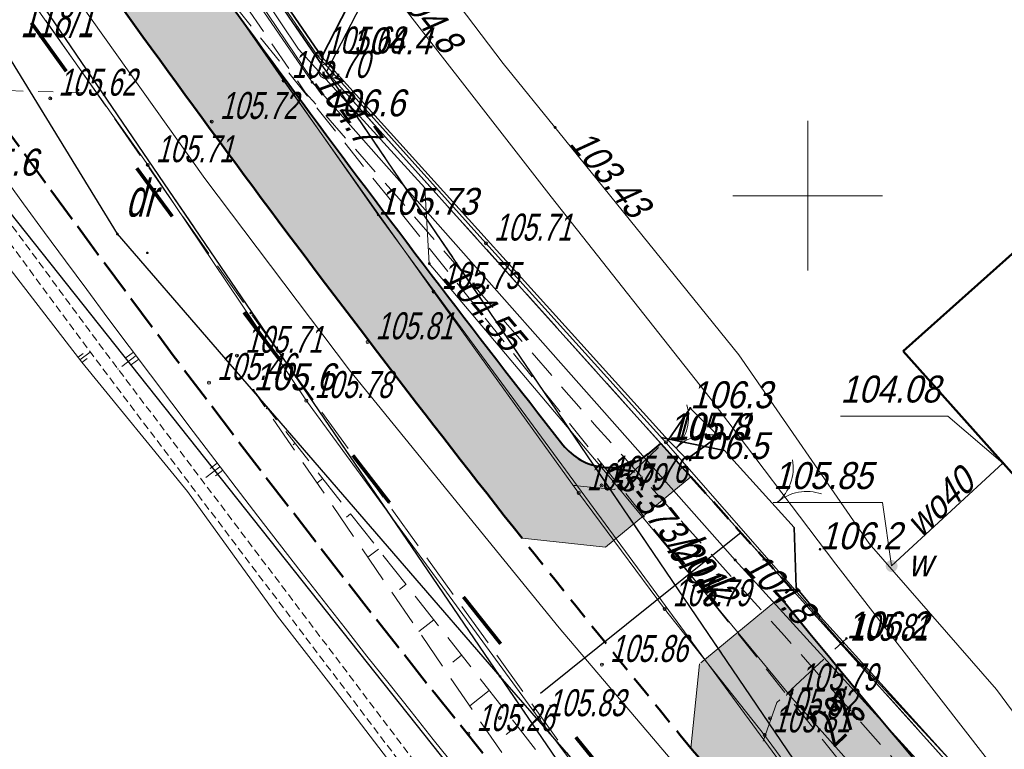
# Model space of a CAD drawing. Extents: x 6530721 to 6531385, y 5978377 to 5979143.
# Tile 39 of 146: x 6531024 to 6531057, y 5978682 to 5978706. Entities that reach past the tile are written whole.
import ezdxf

# ---------------------------------------------------------------- set-up
doc = ezdxf.new("R2010")
doc.units = 0
doc.set_wipeout_variables(frame=1)
for name, pattern in [('AB_rokocin 2014-08-13 AC2004$0$0.5_0.5', [1, 0.5, -0.5]), ('AB_rokocin 2014-08-13 AC2004$0$1.0_0.5', [1.5, 1, -0.5]), ('AB_rokocin 2014-08-13 AC2004$0$1.5_0.5', [2, 1.5, -0.5]), ('AB_rokocin 2014-08-13 AC2004$0$823-500', [1.75, 1.25, -0.5]), ('AB_rokocin 2014-08-13 AC2004$0$l217_500', [2, 1.5, -0.5]), ('AB_rokocin 2014-08-13 AC2004$0$l219_500', [0]), ('ACAD_ISO02W100', [15, 12, -3]), ('DASHED2', [0.375, 0.25, -0.125]), ('HIDDEN', [0.375, 0.25, -0.125])]:
    doc.linetypes.add(name, pattern=pattern)
for name, color, linetype, lineweight in [('A-T-OŚ-LBAT-FILL', 7, 'Continuous', 15), ('A-T-OŚ-LR1-CUT', 7, 'Continuous', 15), ('AB-chodnik obrzeża', 30, 'Continuous', 40), ('AB-krawędzie', 7, 'ACAD_ISO02W100', 50), ('AB-krawężnik', 7, 'Continuous', 50), ('AB-krawężnik obniżony', 34, 'DASHED2', 50), ('AB-pobocze', 191, 'Continuous', 20), ('AB-wymiarowa', 7, 'Continuous', 30), ('AB-wyp.ścieżka', 31, 'Continuous', 15), ('AB-zjazd krawędzie', 130, 'Continuous', 18), ('AB_rokocin 2014-08-13 AC2004$0$!arkusz4', 7, 'Continuous', 18), ('AB_rokocin 2014-08-13 AC2004$0$202-Punkt graniczny stabilizowany trwale', 7, 'Continuous', 18), ('AB_rokocin 2014-08-13 AC2004$0$203-Punkt załamania granicy działki nie stabilizowany', 7, 'Continuous', 18), ('AB_rokocin 2014-08-13 AC2004$0$209-Opis konturu klasyfikacyjnego', 7, 'Continuous', 18), ('AB_rokocin 2014-08-13 AC2004$0$211-Nr działki', 7, 'Continuous', 18), ('AB_rokocin 2014-08-13 AC2004$0$217-Granica konturu klasyfikcyjnego', 7, 'Continuous', 18), ('AB_rokocin 2014-08-13 AC2004$0$218-Granica użytku', 7, 'Continuous', 18), ('AB_rokocin 2014-08-13 AC2004$0$219-Linia granicy', 7, 'Continuous', 18), ('AB_rokocin 2014-08-13 AC2004$0$312-Budynek', 7, 'Continuous', 18), ('AB_rokocin 2014-08-13 AC2004$0$432-Jezdnia', 7, 'Continuous', 18), ('AB_rokocin 2014-08-13 AC2004$0$621-Punkt rzędnej przewodu-SWPOD', 7, 'Continuous', 18), ('AB_rokocin 2014-08-13 AC2004$0$621-Punkt rzędnej przewodu-SWPOD-Atr2', 7, 'Continuous', 18), ('AB_rokocin 2014-08-13 AC2004$0$623-Punkt rzędnej przewodu-SGPOD', 7, 'Continuous', 18), ('AB_rokocin 2014-08-13 AC2004$0$623-Punkt rzędnej przewodu-SGPOD-Atr2', 7, 'Continuous', 18), ('AB_rokocin 2014-08-13 AC2004$0$625-Punkt rzędnej przewodu-SEPOD', 7, 'Continuous', 18), ('AB_rokocin 2014-08-13 AC2004$0$625-Punkt rzędnej przewodu-SEPOD-Atr2', 7, 'Continuous', 18), ('AB_rokocin 2014-08-13 AC2004$0$626-Punkt rzędnej przewodu-STPOD-Atr2', 7, 'Continuous', 18), ('AB_rokocin 2014-08-13 AC2004$0$820-Skarpa nieumocniona', 7, 'Continuous', 18), ('AB_rokocin 2014-08-13 AC2004$0$823-Szczyt skarpy nieumocninej', 7, 'Continuous', 18), ('AB_rokocin 2014-08-13 AC2004$0$824-Podnóże skarpy nieumocninej', 7, 'Continuous', 18), ('AB_rokocin 2014-08-13 AC2004$0$903-Żywopłot', 7, 'Continuous', 18), ('AB_rokocin 2014-08-13 AC2004$0$905-Brama w ogrodzeniu', 7, 'Continuous', 18), ('AB_rokocin 2014-08-13 AC2004$0$jezdnia (powierzchnia)', 7, 'Continuous', 18), ('AB_rokocin 2014-08-13 AC2004$0$krawężnik (linia)', 7, 'Continuous', 18), ('AB_rokocin 2014-08-13 AC2004$0$kółeczka', 1, 'Continuous', 18), ('AB_rokocin 2014-08-13 AC2004$0$ogrodzenie trwałe (linia)', 7, 'Continuous', 18), ('AB_rokocin 2014-08-13 AC2004$0$przewód elektroenergetyczny (linia)-SEPOD', 7, 'Continuous', 18), ('AB_rokocin 2014-08-13 AC2004$0$przewód elektroenergetyczny - projektowany (linia)-SE', 7, 'Continuous', 18), ('AB_rokocin 2014-08-13 AC2004$0$przewód gazowy (linia)-SG', 7, 'Continuous', 18), ('AB_rokocin 2014-08-13 AC2004$0$przewód kanalizacyjny - projektowany (linia)-SK', 7, 'Continuous', 18), ('AB_rokocin 2014-08-13 AC2004$0$przewód kanalizacyjny - projektowany (linia)-SK-Atr1', 7, 'Continuous', 18), ('AB_rokocin 2014-08-13 AC2004$0$przewód telekomunikacyjny (linia)-STPOD', 7, 'Continuous', 18), ('AB_rokocin 2014-08-13 AC2004$0$przewód wodociągowy (linia)-SW', 7, 'Continuous', 18), ('AB_rokocin 2014-08-13 AC2004$0$przewód wodociągowy (linia)-SW-Atr1', 7, 'Continuous', 18), ('AB_rokocin 2014-08-13 AC2004$0$punkt wysokościowy naturalny', 7, 'Continuous', 18), ('AB_rokocin 2014-08-13 AC2004$0$punkt wysokościowy naturalny-Atr2', 7, 'Continuous', 18), ('AB_rokocin 2014-08-13 AC2004$0$punkt wysokościowy sztuczny', 7, 'Continuous', 18), ('AB_rokocin 2014-08-13 AC2004$0$punkt wysokościowy sztuczny-Atr2', 7, 'Continuous', 18), ('AB_rokocin 2014-08-13 AC2004$0$Wstawianie ramki sekcyjnej z opisem', 7, 'Continuous', 18), ('AB_rokocin 2014-08-13 AC2004$0$wysokosci_asfalt', 7, 'Continuous', 18), ('AB_rokocin 2014-08-13 AC2004$0$zasuwa (punkt)-SW', 7, 'Continuous', 18), ('AB_rokocin 2014-08-13 AC2004$0$zasuwa (punkt)-SW-Atr17', 7, 'Continuous', 18), ('AB_rokocin 2014-08-13 AC2004$0$zasuwa (punkt)-SW-Atr2', 7, 'Continuous', 18), ('ARDPLAN-2D-LBAT', 7, 'Continuous', 18), ('ARDPLAN-2D-LR1', 7, 'HIDDEN', 18), ('ARDPLAN-2D-LR2', 7, 'HIDDEN', 18), ('asf', 7, 'Continuous', 18), ('płot', 1, 'Continuous', 18)]:
    doc.layers.add(name, color=color, linetype=linetype, lineweight=lineweight)
doc.layers.add('gaOzPoziome', color=7, linetype='Continuous')
doc.styles.add('2.5mm', font='simplex.shx', dxfattribs={"width": 0.7, "height": 1.25})
doc.styles.add('AB_rokocin 2014-08-13 AC2004$0$Standard', font='txt')
doc.linetypes.add('AB_rokocin 2014-08-13 AC2004$0$902-500', pattern='A,3.75,0,[1,ksztalty.shx,S=0.5,R=0,X=0,Y=0],3.75', length=7.5)
doc.linetypes.add('AB_rokocin 2014-08-13 AC2004$0$903-500', pattern='A,0,-0.001,0,[6,ksztalty.shx,S=0.667,R=0,X=0,Y=0],-3', length=3.001)

# ---------------------------------------------------------------- blocks, each defined once
blk = doc.blocks.new('Slope Pattern - Lines - Short')
for p, q in [((0, 25), (50, 25)), ((0, 0), (100, 0)), ((0, -25), (50, -25))]:
    blk.add_line(p, q)
blk.add_point((125, 0))
blk = doc.blocks.new('Slope Pattern - Lines')
for p, q in [((0, 25), (50, 25)), ((0, 0), (100, 0)), ((0, -25), (50, -25))]:
    blk.add_line(p, q)
blk = doc.blocks.new('gaHSPos')
at = {"color": 0, "linetype": 'Continuous', "lineweight": 0}
blk.add_point((0, 0), dxfattribs=at)
blk = doc.blocks.new('AB_rokocin 2014-08-13 AC2004$0$WSP')
at = {"layer": 'AB_rokocin 2014-08-13 AC2004$0$kółeczka', "color": 0, "linetype": 'Continuous'}
blk.add_circle((0, 0), 0.1, dxfattribs=at)
blk = doc.blocks.new('AB_rokocin 2014-08-13 AC2004$0$PW01')
at = {"linetype": 'Continuous', "lineweight": 13}
h = blk.add_hatch(color=0, dxfattribs=at)
edge = h.paths.add_edge_path()
edge.add_arc((0, 0), 0.045, 0, 360)
blk = doc.blocks.new('AB_rokocin 2014-08-13 AC2004$0$PW02')
at = {"linetype": 'Continuous', "lineweight": 13}
h = blk.add_hatch(color=0, dxfattribs=at)
edge = h.paths.add_edge_path()
edge.add_arc((0, 0), 0.045, 0, 360)
blk = doc.blocks.new('AB_rokocin 2014-08-13 AC2004$0$621')
at = {"linetype": 'Continuous', "lineweight": 0}
h = blk.add_hatch(color=0, dxfattribs=at)
edge = h.paths.add_edge_path()
edge.add_arc((0, 0), 0.05, 0, 360)
blk = doc.blocks.new('AB_rokocin 2014-08-13 AC2004$0$905')
at = {"color": 0, "linetype": 'Continuous', "lineweight": 0}
for centre, start, end in [((-1.5, 0), 0, 60), ((1.5, 0), 120, 180)]:
    blk.add_arc(centre, 1.5, start, end, dxfattribs=at)
blk = doc.blocks.new('AB_rokocin 2014-08-13 AC2004$0$US25')
at = {"linetype": 'Continuous', "lineweight": 0}
h = blk.add_hatch(color=0, dxfattribs=at)
edge = h.paths.add_edge_path()
edge.add_arc((0, 0), 0.2, 0, 360)
blk = doc.blocks.new('AB_rokocin 2014-08-13 AC2004$0$203')
at = {"linetype": 'Continuous', "lineweight": 0}
h = blk.add_hatch(color=0, dxfattribs=at)
edge = h.paths.add_edge_path()
edge.add_arc((0, 0), 0.045, 0, 360)
blk = doc.blocks.new('AB_rokocin 2014-08-13 AC2004$0$202')
at = {"color": 0, "linetype": 'Continuous', "lineweight": 0}
blk.add_circle((0, 0), 0.25, dxfattribs=at)
blk = doc.blocks.new('AB_rokocin 2014-08-13 AC2004')
at = {"layer": 'AB_rokocin 2014-08-13 AC2004$0$217-Granica konturu klasyfikcyjnego', "color": 3, "linetype": 'AB_rokocin 2014-08-13 AC2004$0$l217_500', "lineweight": 18, "flags": 128}
for points in [[(6531002.79, 5978738.21), (6531039.73, 5978683.94)], [(6531002.79, 5978738.21), (6531039.73, 5978683.94)], [(6531002.79, 5978738.21), (6531026.96, 5978698.72)], [(6531002.79, 5978738.21), (6531026.96, 5978698.72)], [(6531014.8, 5978732.03), (6531033.94, 5978704.15)], [(6531014.8, 5978732.03), (6531033.94, 5978704.15)], [(6531033.94, 5978704.15), (6531039.8, 5978715.49)], [(6531033.94, 5978704.15), (6531039.8, 5978715.49)], [(6531033.94, 5978704.15), (6531075.42, 5978643.01)], [(6531033.94, 5978704.15), (6531075.42, 5978643.01)], [(6531033.94, 5978704.15), (6531071.93, 5978661.84)], [(6531033.94, 5978704.15), (6531071.93, 5978661.84)], [(6531026.96, 5978698.72), (6531039.73, 5978683.94)], [(6531026.96, 5978698.72), (6531039.73, 5978683.94)], [(6531039.73, 5978683.94), (6531075.42, 5978643.01)], [(6531039.73, 5978683.94), (6531075.42, 5978643.01)], [(6531039.73, 5978683.94), (6531064.84, 5978647.14)], [(6531039.73, 5978683.94), (6531064.84, 5978647.14)]]:
    blk.add_lwpolyline(points, dxfattribs=at)
at = {"layer": 'AB_rokocin 2014-08-13 AC2004$0$218-Granica użytku', "color": 7, "linetype": 'AB_rokocin 2014-08-13 AC2004$0$0.5_0.5', "lineweight": 18, "flags": 128}
blk.add_lwpolyline([(6531010.32, 5978703.86), (6531026.27, 5978703.43)], dxfattribs=at)
at = {"layer": 'AB_rokocin 2014-08-13 AC2004$0$219-Linia granicy', "color": 92, "linetype": 'AB_rokocin 2014-08-13 AC2004$0$l219_500', "lineweight": 30, "flags": 128}
for points in [[(6531039.73, 5978683.94), (6531002.79, 5978738.21)], [(6531039.73, 5978683.94), (6531002.79, 5978738.21)], [(6531026.96, 5978698.72), (6531002.79, 5978738.21)], [(6531026.96, 5978698.72), (6531002.79, 5978738.21)], [(6531033.94, 5978704.15), (6531014.8, 5978732.03)], [(6531033.94, 5978704.15), (6531014.8, 5978732.03)], [(6531064.84, 5978647.14), (6531003.58, 5978724.41)], [(6531039.8, 5978715.49), (6531033.94, 5978704.15)], [(6531039.8, 5978715.49), (6531033.94, 5978704.15)], [(6531075.42, 5978643.01), (6531033.94, 5978704.15)], [(6531075.42, 5978643.01), (6531033.94, 5978704.15)], [(6531071.93, 5978661.84), (6531033.94, 5978704.15)], [(6531071.93, 5978661.84), (6531033.94, 5978704.15)], [(6531039.73, 5978683.94), (6531026.96, 5978698.72)], [(6531039.73, 5978683.94), (6531026.96, 5978698.72)], [(6531075.42, 5978643.01), (6531039.73, 5978683.94)], [(6531075.42, 5978643.01), (6531039.73, 5978683.94)], [(6531064.84, 5978647.14), (6531039.73, 5978683.94)], [(6531064.84, 5978647.14), (6531039.73, 5978683.94)]]:
    blk.add_lwpolyline(points, dxfattribs=at)
at = {"layer": 'AB_rokocin 2014-08-13 AC2004$0$312-Budynek', "color": 250, "linetype": 'Continuous', "lineweight": 50, "flags": 128}
for points in [[(6531053.18, 5978694.81), (6531059.41, 5978700.37)], [(6531057.18, 5978690.33), (6531053.18, 5978694.81)]]:
    blk.add_lwpolyline(points, dxfattribs=at)
at = {"layer": 'AB_rokocin 2014-08-13 AC2004$0$621-Punkt rzędnej przewodu-SWPOD-Atr2', "color": 5, "linetype": 'ByBlock', "flags": 128}
blk.add_lwpolyline([(6531056.51, 5978691.07), (6531054.68, 5978692.64), (6531051.093, 5978692.64)], dxfattribs=at)
at = {"layer": 'AB_rokocin 2014-08-13 AC2004$0$820-Skarpa nieumocniona', "color": 252, "linetype": 'Continuous', "lineweight": 18}
for p, q in [((6531031.96, 5978692.91), (6531031.92, 5978692.88)), ((6531032.89, 5978691.73), (6531032.83, 5978691.68)), ((6531033.82, 5978690.55), (6531033.62, 5978690.4)), ((6531034.74, 5978689.37), (6531034.61, 5978689.26)), ((6531035.67, 5978688.19), (6531035.32, 5978687.92)), ((6531036.59, 5978687.01), (6531036.38, 5978686.84)), ((6531037.52, 5978685.83), (6531037.02, 5978685.44)), ((6531038.45, 5978684.65), (6531038.16, 5978684.42)), ((6531039.37, 5978683.47), (6531038.72, 5978682.96)), ((6531040.3, 5978682.29), (6531039.93, 5978682))]:
    blk.add_line(p, q, dxfattribs=at)
at = {"layer": 'AB_rokocin 2014-08-13 AC2004$0$823-Szczyt skarpy nieumocninej', "color": 252, "linetype": 'AB_rokocin 2014-08-13 AC2004$0$823-500', "lineweight": 18, "flags": 128}
blk.add_lwpolyline([(6531031.5, 5978693.5), (6531044.35, 5978677.13), (6531057.38, 5978660.67), (6531066.14, 5978650.93), (6531066.58, 5978650.37)], dxfattribs=at)
at = {"layer": 'AB_rokocin 2014-08-13 AC2004$0$824-Podnóże skarpy nieumocninej', "color": 252, "linetype": 'AB_rokocin 2014-08-13 AC2004$0$823-500', "lineweight": 18, "flags": 128}
blk.add_lwpolyline([(6531066.56, 5978649.2), (6531065.26, 5978649.96), (6531056.46, 5978659.86), (6531043.36, 5978676.18), (6531031.5, 5978693.5)], dxfattribs=at)
at = {"layer": 'AB_rokocin 2014-08-13 AC2004$0$903-Żywopłot', "color": 7, "linetype": 'AB_rokocin 2014-08-13 AC2004$0$903-500', "lineweight": 18, "flags": 128}
blk.add_lwpolyline([(6531033.42, 5978703.94), (6531018.51, 5978726.02)], dxfattribs=at)
at = {"layer": 'AB_rokocin 2014-08-13 AC2004$0$jezdnia (powierzchnia)', "color": 252, "linetype": 'AB_rokocin 2014-08-13 AC2004$0$1.5_0.5', "lineweight": 18, "flags": 128}
for points in [[(6531042.27, 5978690.33), (6531042.18, 5978690.32), (6531043.56, 5978690.19), (6531045.3, 5978691.86)], [(6531048.51, 5978681.78), (6531048.97, 5978683.07), (6531051.29, 5978685.21)]]:
    blk.add_lwpolyline(points, dxfattribs=at)
at = {"layer": 'AB_rokocin 2014-08-13 AC2004$0$krawężnik (linia)', "color": 252, "linetype": 'Continuous', "lineweight": 18, "flags": 128}
blk.add_lwpolyline([(6531068.72, 5978657.15), (6531062.15, 5978664.55), (6531049.49, 5978680.52), (6531035.66, 5978699.36), (6531024.09, 5978715.9), (6531011.56, 5978734.19), (6530996.95, 5978755.35), (6530989.3, 5978766.44), (6530983.73, 5978774.55), (6530972.45, 5978791.39), (6530968.42, 5978797.31), (6530960.29, 5978809.3)], dxfattribs=at)
at = {"layer": 'AB_rokocin 2014-08-13 AC2004$0$krawężnik (linia)', "color": 252, "linetype": 'AB_rokocin 2014-08-13 AC2004$0$1.5_0.5', "lineweight": 18, "flags": 128}
blk.add_lwpolyline([(6531298.927, 5978448.648), (6531287.37, 5978458.4), (6531270.37, 5978472.52), (6531253.02, 5978487.1), (6531235.13, 5978502.07), (6531218, 5978516.55), (6531200.82, 5978530.83), (6531185.47, 5978543.6), (6531169.49, 5978556.94), (6531153.58, 5978570.32), (6531137.12, 5978583.98), (6531120.57, 5978598.02), (6531104.7, 5978612.02), (6531087.1, 5978628.88), (6531072.14, 5978644.66), (6531057.88, 5978660.99), (6531044.81, 5978677.43), (6531031.41, 5978696.08), (6531019.33, 5978713.34), (6531007.09, 5978730.85), (6530994.02, 5978749.9), (6530984.23, 5978764.08), (6530979.36, 5978771.32), (6530967.75, 5978788.45), (6530955.81, 5978806), (6530943.89, 5978823.43), (6530932.03, 5978840.69), (6530923.54, 5978853.19), (6530919.06, 5978859.93)], dxfattribs=at)
at = {"layer": 'AB_rokocin 2014-08-13 AC2004$0$kółeczka', "color": 7, "linetype": 'ByBlock'}
for p in [(6531033.647, 5978704.66, 105.677), (6531033.647, 5978704.66, 105.677), (6531033.647, 5978704.66, 105.677), (6531032.504, 5978703.845, 105.697), (6531032.504, 5978703.845, 105.697), (6531032.504, 5978703.845, 105.697), (6531024.72, 5978703.249, 105.62), (6531024.72, 5978703.249, 105.62), (6531024.72, 5978703.249, 105.62), (6531030.111, 5978702.474, 105.724), (6531030.111, 5978702.474, 105.724), (6531030.111, 5978702.474, 105.724), (6531027.974, 5978701.029, 105.705), (6531027.974, 5978701.029, 105.705), (6531027.974, 5978701.029, 105.705), (6531039.258, 5978698.41, 105.71), (6531039.258, 5978698.41, 105.71), (6531039.258, 5978698.41, 105.71), (6531037.51, 5978696.797, 105.749), (6531037.51, 5978696.797, 105.749), (6531037.51, 5978696.797, 105.749), (6531035.308, 5978695.114, 105.812), (6531035.308, 5978695.114, 105.812), (6531035.308, 5978695.114, 105.812), (6531030.95, 5978694.661, 105.709), (6531030.95, 5978694.661, 105.709), (6531030.95, 5978694.661, 105.709), (6531030.017, 5978693.753, 105.459), (6531030.017, 5978693.753, 105.459), (6531030.017, 5978693.753, 105.459), (6531033.268, 5978693.152, 105.782), (6531033.268, 5978693.152, 105.782), (6531033.268, 5978693.152, 105.782), (6531045.264, 5978691.76, 105.712), (6531045.264, 5978691.76, 105.712), (6531045.264, 5978691.76, 105.712), (6531043.122, 5978690.32, 105.764), (6531043.122, 5978690.32, 105.764), (6531043.122, 5978690.32, 105.764), (6531042.353, 5978690.072, 105.794), (6531042.353, 5978690.072, 105.794), (6531042.353, 5978690.072, 105.794), (6531045.221, 5978686.198, 105.791), (6531045.221, 5978686.198, 105.791), (6531045.221, 5978686.198, 105.791), (6531051.142, 5978685.041, 105.814), (6531051.142, 5978685.041, 105.814), (6531051.142, 5978685.041, 105.814), (6531043.129, 5978684.336, 105.86), (6531043.129, 5978684.336, 105.86), (6531043.129, 5978684.336, 105.86), (6531049.454, 5978683.386, 105.793), (6531049.454, 5978683.386, 105.793), (6531049.454, 5978683.386, 105.793), (6531039.725, 5978682.555, 105.709), (6531039.725, 5978682.555, 105.709), (6531039.725, 5978682.555, 105.709), (6531041.036, 5978682.523, 105.826), (6531041.036, 5978682.523, 105.826), (6531041.036, 5978682.523, 105.826), (6531048.744, 5978682.544, 105.818), (6531048.744, 5978682.544, 105.818), (6531048.744, 5978682.544, 105.818), (6531038.678, 5978682.028, 105.263), (6531038.678, 5978682.028, 105.263), (6531038.678, 5978682.028, 105.263), (6531048.56, 5978681.982, 105.813), (6531048.56, 5978681.982, 105.813), (6531048.56, 5978681.982, 105.813)]:
    blk.add_point(p, dxfattribs=at)
at = {"layer": 'AB_rokocin 2014-08-13 AC2004$0$kółeczka', "color": 1, "linetype": 'ByBlock'}
for p in [(6531033.647, 5978704.66, 105.677), (6531032.504, 5978703.845, 105.697), (6531024.72, 5978703.249, 105.62), (6531030.111, 5978702.474, 105.724), (6531027.974, 5978701.029, 105.705), (6531039.258, 5978698.41, 105.71), (6531037.51, 5978696.797, 105.749), (6531035.308, 5978695.114, 105.812), (6531030.95, 5978694.661, 105.709), (6531030.017, 5978693.753, 105.459), (6531033.268, 5978693.152, 105.782), (6531045.264, 5978691.76, 105.712), (6531043.122, 5978690.32, 105.764), (6531042.353, 5978690.072, 105.794), (6531045.221, 5978686.198, 105.791), (6531051.142, 5978685.041, 105.814), (6531043.129, 5978684.336, 105.86), (6531049.454, 5978683.386, 105.793), (6531039.725, 5978682.555, 105.709), (6531041.036, 5978682.523, 105.826), (6531048.744, 5978682.544, 105.818), (6531038.678, 5978682.028, 105.263), (6531048.56, 5978681.982, 105.813)]:
    blk.add_point(p, dxfattribs=at)
at = {"layer": 'AB_rokocin 2014-08-13 AC2004$0$ogrodzenie trwałe (linia)', "color": 252, "linetype": 'AB_rokocin 2014-08-13 AC2004$0$902-500', "lineweight": 35, "flags": 128}
for points in [[(6531040.81, 5978802.39), (6531039, 5978800.16), (6531036.52, 5978797.32), (6531032.64, 5978793), (6531031.99, 5978792.22), (6531028.23, 5978787.99), (6531023.91, 5978782.34), (6531022.84, 5978781.16), (6531019.25, 5978776.56), (6531018.45, 5978775.2), (6531015.04, 5978770.97), (6531046.86, 5978730.59), (6531039.44, 5978715.67), (6531033.78, 5978704.64), (6531018.6, 5978726.77), (6531018.12, 5978727.63), (6531015.98, 5978730.61), (6531012.74, 5978734.92), (6531010.83, 5978737.95), (6531010.09, 5978738.95), (6531000.92, 5978751.92), (6531009.07, 5978762.86), (6531009.68, 5978763.74), (6531015.04, 5978770.97)], [(6531045.101, 5978691.925), (6531047.221, 5978691.485), (6531049.551, 5978688.915), (6531049.611, 5978686.915), (6531050.431, 5978685.935), (6531071.021, 5978663.165), (6531076.281, 5978663.625), (6531090.021, 5978689.945), (6531038.601, 5978716.395)], [(6531033.78, 5978704.64), (6531045.34, 5978691.83), (6531045.96, 5978691.2), (6531047.02, 5978691.97), (6531046.08, 5978692.9), (6531045.34, 5978691.83)]]:
    blk.add_lwpolyline(points, dxfattribs=at)
at = {"layer": 'AB_rokocin 2014-08-13 AC2004$0$przewód elektroenergetyczny (linia)-SEPOD', "color": 1, "linetype": 'Continuous', "lineweight": 18, "flags": 128}
blk.add_lwpolyline([(6531016.57, 5978774.92), (6530999.78, 5978752.35), (6531009.61, 5978738.01), (6531012.53, 5978734.1), (6531018.44, 5978725.66), (6531033.46, 5978703.79), (6531047.58, 5978687.83), (6531071.83, 5978661.18), (6531077.69, 5978661.73), (6531081.66, 5978668.68), (6531091.97, 5978688.52), (6531101.98, 5978708.16), (6531112.22, 5978727.55), (6531122.08, 5978747.33), (6531132, 5978765.74), (6531132.11, 5978766.31), (6531132.42, 5978767.25), (6531132.14, 5978777.68), (6531136.89, 5978786.86), (6531137.71, 5978789.05)], dxfattribs=at)
at = {"layer": 'AB_rokocin 2014-08-13 AC2004$0$przewód elektroenergetyczny - projektowany (linia)-SE', "color": 1, "linetype": 'AB_rokocin 2014-08-13 AC2004$0$1.0_0.5', "lineweight": 18, "flags": 128}
blk.add_lwpolyline([(6530826.972, 5978708.68), (6530827.24, 5978709.09), (6530834.58, 5978722.01), (6530844.3, 5978737.61), (6530851.06, 5978748.63), (6530857.75, 5978759.14), (6530864.58, 5978771.22), (6530872.94, 5978786.68), (6530885.26, 5978812.96), (6530898.25, 5978841.23), (6530902.68, 5978856.6), (6530904.26, 5978865.5), (6530895.64, 5978867.12), (6530896.81, 5978878.73), (6530897.37, 5978886.45), (6530914.59, 5978888.09), (6530916.6, 5978883.13), (6530918.66, 5978878.97), (6530922.67, 5978870.07), (6530922.8, 5978868.04), (6530926.81, 5978860.82), (6530928.6, 5978857.83), (6530930.08, 5978855.53), (6530931.41, 5978853.22), (6530934.81, 5978847.74), (6530938.18, 5978842.74), (6530940.61, 5978838.92), (6530943.7, 5978834.57), (6530946.08, 5978831.07), (6530948, 5978828.22), (6530952.41, 5978821.5), (6530956.94, 5978815.04), (6530960.54, 5978809.91), (6530964.29, 5978804.42), (6530967.77, 5978799.56), (6530971.05, 5978794.9), (6530973.84, 5978790.63), (6530976.58, 5978786.57), (6530980.58, 5978780.71), (6530982.7, 5978777.62), (6530985.22, 5978773.81), (6530988.34, 5978769.04), (6530989.92, 5978766.7), (6530990.46, 5978765.93), (6530990.37, 5978765.15), (6530991.83, 5978763.13), (6530996.06, 5978757.13), (6530999.57, 5978752.09), (6531000.82, 5978750.32), (6531001.94, 5978748.65), (6531002.55, 5978747.77), (6531005.3, 5978743.83), (6531008.21, 5978739.6), (6531012.63, 5978733.34), (6531017.03, 5978727.14), (6531023.63, 5978717.51), (6531029.4, 5978709.03), (6531033.24, 5978703.44), (6531036.36, 5978699.89), (6531039.9, 5978695.78), (6531042.87, 5978692.37), (6531049.22, 5978685.3), (6531061.9, 5978670.96), (6531061.63, 5978668.76), (6531063.68, 5978666.4), (6531066.09, 5978666.33), (6531071.01, 5978660.91), (6531074.47, 5978660.91), (6531079.98, 5978654.09), (6531082.92, 5978659.36), (6531086.03, 5978664.59), (6531092.01, 5978675.8), (6531094.55, 5978679.72)], dxfattribs=at)
at = {"layer": 'AB_rokocin 2014-08-13 AC2004$0$przewód gazowy (linia)-SG', "color": 40, "linetype": 'Continuous', "lineweight": 18, "flags": 128}
blk.add_lwpolyline([(6531001.96, 5978749.82), (6531005.67, 5978744.55), (6531017.08, 5978728.64), (6531033.01, 5978704.89), (6531037.22, 5978700.26), (6531037.37, 5978697.73), (6531043.31, 5978690.7), (6531049.47, 5978683.23), (6531056.15, 5978675.72), (6531060.93, 5978670.72), (6531060.33, 5978668.65), (6531063.2, 5978665.69), (6531065.19, 5978665.81), (6531070.76, 5978659.91), (6531072.95, 5978658.8), (6531074.6, 5978657.97), (6531080.81, 5978652.12), (6531080.91, 5978650.97), (6531084.5, 5978646.86), (6531093.79, 5978637.27), (6531095.38, 5978634.13)], dxfattribs=at)
at = {"layer": 'AB_rokocin 2014-08-13 AC2004$0$przewód kanalizacyjny - projektowany (linia)-SK', "color": 32, "linetype": 'AB_rokocin 2014-08-13 AC2004$0$1.0_0.5', "lineweight": 18, "flags": 128}
blk.add_lwpolyline([(6531019.56, 5978720.5), (6531055.45, 5978675.64)], dxfattribs=at)
at = {"layer": 'AB_rokocin 2014-08-13 AC2004$0$przewód telekomunikacyjny (linia)-STPOD', "color": 30, "linetype": 'Continuous', "lineweight": 18, "flags": 128}
for points in [[(6530955.77, 5978804.1), (6530961.97, 5978795.05), (6530970.08, 5978783.46), (6530973.57, 5978779.14), (6530978.35, 5978772.17), (6530984.57, 5978763.52), (6530989.96, 5978755.52), (6530995.69, 5978748.09), (6531001.69, 5978739.66), (6531009.7, 5978728.8), (6531016.82, 5978718.8), (6531023.95, 5978708.92), (6531029.88, 5978700.57), (6531034.71, 5978694.17), (6531041.7, 5978685.57), (6531049.69, 5978676.16), (6531058.59, 5978664.46)], [(6531001.7, 5978753.69), (6531001.1, 5978752.3), (6531006.22, 5978745.24), (6531010.89, 5978738.97), (6531016.93, 5978731.39), (6531020.97, 5978726.4), (6531022.58, 5978724.59), (6531028.16, 5978717.3), (6531035.01, 5978708.25), (6531041.44, 5978699.96), (6531046.74, 5978693.24), (6531050.94, 5978687.69), (6531056.58, 5978680.42), (6531060.67, 5978675.2), (6531065.43, 5978668.89), (6531068.98, 5978664.28)]]:
    blk.add_lwpolyline(points, dxfattribs=at)
at = {"layer": 'AB_rokocin 2014-08-13 AC2004$0$przewód wodociągowy (linia)-SW', "color": 5, "linetype": 'Continuous', "lineweight": 18, "flags": 128}
for points in [[(6530994.24, 5978760.05), (6530996.5, 5978757.15), (6531000.78, 5978751.8), (6531003.91, 5978748.96), (6531007.61, 5978745.04), (6531012.73, 5978739.64), (6531015.32, 5978737.26), (6531019.88, 5978732.34), (6531022.92, 5978728.41), (6531025.7, 5978723.98), (6531028.63, 5978719.63), (6531034.97, 5978710.84), (6531039.83, 5978704.42), (6531041.69, 5978702.12), (6531047.7, 5978694.68), (6531052.05, 5978688.38), (6531056.3, 5978683.5), (6531059.09, 5978679.72), (6531062.92, 5978674.36), (6531067, 5978669.11), (6531070.33, 5978664.78)], [(6531056.51, 5978691.07), (6531052.8, 5978687.63)]]:
    blk.add_lwpolyline(points, dxfattribs=at)
at = {"layer": 'AB_rokocin 2014-08-13 AC2004$0$Wstawianie ramki sekcyjnej z opisem', "color": 7, "linetype": 'Continuous', "lineweight": 13, "flags": 128}
for points in [[(6531050, 5978697.5), (6531050, 5978702.5)], [(6531047.5, 5978700), (6531052.5, 5978700)]]:
    blk.add_lwpolyline(points, dxfattribs=at)
at = {"layer": 'AB_rokocin 2014-08-13 AC2004$0$zasuwa (punkt)-SW-Atr2', "color": 5, "linetype": 'ByBlock', "flags": 128}
blk.add_lwpolyline([(6531052.8, 5978687.63), (6531052.5, 5978689.75), (6531048.849, 5978689.75)], dxfattribs=at)
at = {"layer": 'AB_rokocin 2014-08-13 AC2004$0$202-Punkt graniczny stabilizowany trwale', "color": 7, "linetype": 'Continuous', "lineweight": 18, "rotation": 171.887}
blk.add_blockref('AB_rokocin 2014-08-13 AC2004$0$202', (6531033.94, 5978704.15), dxfattribs=at)
at = {"layer": 'AB_rokocin 2014-08-13 AC2004$0$203-Punkt załamania granicy działki nie stabilizowany', "color": 7, "linetype": 'Continuous', "lineweight": 18, "rotation": 171.887}
for p in [(6531026.96, 5978698.72), (6531039.73, 5978683.94)]:
    blk.add_blockref('AB_rokocin 2014-08-13 AC2004$0$203', p, dxfattribs=at)
at = {"layer": 'AB_rokocin 2014-08-13 AC2004$0$621-Punkt rzędnej przewodu-SWPOD', "color": 5, "linetype": 'Continuous', "lineweight": 18}
for p in [(6531041.57, 5978702.28), (6531056.51, 5978691.07)]:
    blk.add_blockref('AB_rokocin 2014-08-13 AC2004$0$621', p, dxfattribs=at)
at = {"layer": 'AB_rokocin 2014-08-13 AC2004$0$623-Punkt rzędnej przewodu-SGPOD', "color": 52, "linetype": 'Continuous', "lineweight": 18}
blk.add_blockref('AB_rokocin 2014-08-13 AC2004$0$621', (6531037.37, 5978697.73), dxfattribs=at)
at = {"layer": 'AB_rokocin 2014-08-13 AC2004$0$625-Punkt rzędnej przewodu-SEPOD', "color": 1, "linetype": 'Continuous', "lineweight": 18}
for p in [(6531033.46, 5978703.79), (6531047.58, 5978687.83)]:
    blk.add_blockref('AB_rokocin 2014-08-13 AC2004$0$621', p, dxfattribs=at)
at = {"layer": 'AB_rokocin 2014-08-13 AC2004$0$905-Brama w ogrodzeniu', "color": 252, "linetype": 'Continuous', "lineweight": 35}
for p, rotation in [((6531045.6, 5978691.56), 315.9709999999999), ((6531048.99, 5978689.76), 310.601)]:
    blk.add_blockref('AB_rokocin 2014-08-13 AC2004$0$905', p, dxfattribs=dict(at, rotation=rotation))
at = {"layer": 'AB_rokocin 2014-08-13 AC2004$0$kółeczka', "color": 252, "linetype": 'Continuous', "xscale": 0.5, "yscale": 0.5, "zscale": 0.5}
for p in [(6531033.647, 5978704.66), (6531032.504, 5978703.845), (6531024.72, 5978703.249), (6531030.111, 5978702.474), (6531027.974, 5978701.029), (6531039.258, 5978698.41), (6531037.51, 5978696.797), (6531035.308, 5978695.114), (6531030.95, 5978694.661), (6531030.017, 5978693.753), (6531033.268, 5978693.152), (6531045.264, 5978691.76), (6531043.122, 5978690.32), (6531042.353, 5978690.072), (6531045.221, 5978686.198), (6531051.142, 5978685.041), (6531043.129, 5978684.336), (6531049.454, 5978683.386), (6531039.725, 5978682.555), (6531041.036, 5978682.523), (6531048.744, 5978682.544), (6531038.678, 5978682.028), (6531048.56, 5978681.982)]:
    blk.add_blockref('AB_rokocin 2014-08-13 AC2004$0$WSP', p, dxfattribs=at)
at = {"layer": 'AB_rokocin 2014-08-13 AC2004$0$punkt wysokościowy naturalny', "color": 7, "linetype": 'Continuous', "lineweight": 13}
for p in [(6531033.78, 5978704.64), (6531033.42, 5978703.94), (6531025.65, 5978703.53), (6531027.96, 5978698.09), (6531031.5, 5978693.5), (6531046.08, 5978692.9), (6531045.34, 5978691.83), (6531045.96, 5978691.2), (6531050.41, 5978688.19), (6531051.29, 5978685.21)]:
    blk.add_blockref('AB_rokocin 2014-08-13 AC2004$0$PW01', p, dxfattribs=at)
at = {"layer": 'AB_rokocin 2014-08-13 AC2004$0$punkt wysokościowy sztuczny', "color": 7, "linetype": 'Continuous', "lineweight": 13}
for p in [(6531035.66, 5978699.36), (6531031.41, 5978696.08)]:
    blk.add_blockref('AB_rokocin 2014-08-13 AC2004$0$PW02', p, dxfattribs=at)
at = {"layer": 'AB_rokocin 2014-08-13 AC2004$0$zasuwa (punkt)-SW', "color": 7, "linetype": 'Continuous', "lineweight": 13, "rotation": 43.63800000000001}
blk.add_blockref('AB_rokocin 2014-08-13 AC2004$0$US25', (6531052.8, 5978687.63), dxfattribs=at)
at = {"layer": 'AB_rokocin 2014-08-13 AC2004$0$209-Opis konturu klasyfikacyjnego', "color": 3, "linetype": 'Continuous', "lineweight": 20, "style": 'AB_rokocin 2014-08-13 AC2004$0$Standard', "oblique": 15, "width": 0.655}
blk.add_text('dr', height=1.25, dxfattribs=at).set_placement((6531027.23, 5978699.3))
at = {"layer": 'AB_rokocin 2014-08-13 AC2004$0$211-Nr działki', "color": 92, "linetype": 'Continuous', "lineweight": 30, "style": 'AB_rokocin 2014-08-13 AC2004$0$Standard', "oblique": 15, "width": 0.579}
blk.add_text('118/1', height=1.25, dxfattribs=at).set_placement((6531023.72, 5978705.29))
at = {"layer": 'AB_rokocin 2014-08-13 AC2004$0$432-Jezdnia', "color": 7, "linetype": 'Continuous', "lineweight": 20, "style": 'AB_rokocin 2014-08-13 AC2004$0$Standard', "oblique": 15, "width": 0.684}
blk.add_text('bruk', height=1.25, rotation=306.282, dxfattribs=at).set_placement((6531045.26, 5978688.18))
at = {"layer": 'AB_rokocin 2014-08-13 AC2004$0$621-Punkt rzędnej przewodu-SWPOD-Atr2', "color": 5, "linetype": 'ByBlock', "lineweight": 20, "style": 'AB_rokocin 2014-08-13 AC2004$0$Standard', "oblique": 15, "width": 0.9}
blk.add_text('103.43', height=0.9, rotation=309.698, dxfattribs=at).set_placement((6531042, 5978701.73))
blk.add_text('104.08', height=0.9, dxfattribs=at).set_placement((6531051.093, 5978693.09))
at = {"layer": 'AB_rokocin 2014-08-13 AC2004$0$623-Punkt rzędnej przewodu-SGPOD-Atr2', "color": 52, "linetype": 'ByBlock', "lineweight": 20, "style": 'AB_rokocin 2014-08-13 AC2004$0$Standard', "oblique": 15, "width": 0.9}
blk.add_text('104.55', height=0.9, rotation=310.196, dxfattribs=at).set_placement((6531037.77, 5978697.26))
at = {"layer": 'AB_rokocin 2014-08-13 AC2004$0$625-Punkt rzędnej przewodu-SEPOD-Atr2', "color": 1, "linetype": 'ByBlock', "lineweight": 20, "style": 'AB_rokocin 2014-08-13 AC2004$0$Standard', "oblique": 15, "width": 0.9}
for s, rotation, p in [('104.7', 305.264, (6531033.46, 5978703.79)), ('104.8', 313.108, (6531047.8, 5978687.59))]:
    blk.add_text(s, height=0.9, rotation=rotation, dxfattribs=at).set_placement(p)
at = {"layer": 'AB_rokocin 2014-08-13 AC2004$0$626-Punkt rzędnej przewodu-STPOD-Atr2', "color": 30, "linetype": 'ByBlock', "lineweight": 20, "style": 'AB_rokocin 2014-08-13 AC2004$0$Standard', "oblique": 15, "width": 0.9}
blk.add_text('104.8', height=0.9, rotation=308.575, dxfattribs=at).set_placement((6531036.14, 5978706.8))
at = {"layer": 'AB_rokocin 2014-08-13 AC2004$0$przewód kanalizacyjny - projektowany (linia)-SK-Atr1', "color": 34, "linetype": 'ByBlock', "lineweight": 20, "style": 'AB_rokocin 2014-08-13 AC2004$0$Standard', "oblique": 15, "width": 0.9}
blk.add_text('ks-373/2012', height=0.9, rotation=308.661, dxfattribs=at).set_placement((6531043.27, 5978690.87))
at = {"layer": 'AB_rokocin 2014-08-13 AC2004$0$przewód wodociągowy (linia)-SW-Atr1', "color": 5, "linetype": 'ByBlock', "lineweight": 20, "style": 'AB_rokocin 2014-08-13 AC2004$0$Standard', "oblique": 15, "width": 0.9}
blk.add_text('wo40', height=0.9, rotation=43.638, dxfattribs=at).set_placement((6531053.77, 5978688.54))
at = {"layer": 'AB_rokocin 2014-08-13 AC2004$0$punkt wysokościowy naturalny-Atr2', "color": 252, "linetype": 'ByBlock', "lineweight": 20, "style": 'AB_rokocin 2014-08-13 AC2004$0$Standard', "oblique": 15, "width": 0.9}
for s, p in [('104.4', (6531034.73, 5978704.72)), ('106.6', (6531033.84, 5978702.65)), ('105.6', (6531021.59, 5978700.67)), ('105.6', (6531031.5, 5978693.5)), ('106.3', (6531046.08, 5978692.9)), ('105.8', (6531045.34, 5978691.83)), ('106.5', (6531045.96, 5978691.2)), ('106.2', (6531050.41, 5978688.19)), ('106.2', (6531051.29, 5978685.21))]:
    blk.add_text(s, height=0.9, dxfattribs=at).set_placement(p)
at = {"layer": 'AB_rokocin 2014-08-13 AC2004$0$punkt wysokościowy sztuczny-Atr2', "color": 252, "linetype": 'ByBlock', "lineweight": 20, "style": 'AB_rokocin 2014-08-13 AC2004$0$Standard', "oblique": 15, "width": 0.9}
blk.add_text('105.73', height=0.9, dxfattribs=at).set_placement((6531035.66, 5978699.36))
at = {"layer": 'AB_rokocin 2014-08-13 AC2004$0$wysokosci_asfalt', "color": 252, "linetype": 'ByBlock', "lineweight": 20, "style": 'AB_rokocin 2014-08-13 AC2004$0$Standard', "oblique": 15, "width": 0.7}
for s, p in [('105.68', (6531033.917, 5978704.75)), ('105.70', (6531032.774, 5978703.935)), ('105.62', (6531024.99, 5978703.339)), ('105.72', (6531030.381, 5978702.564)), ('105.71', (6531028.244, 5978701.119)), ('105.71', (6531039.528, 5978698.5)), ('105.75', (6531037.78, 5978696.887)), ('105.81', (6531035.578, 5978695.204)), ('105.71', (6531031.22, 5978694.751)), ('105.46', (6531030.287, 5978693.843)), ('105.78', (6531033.538, 5978693.242)), ('105.71', (6531045.534, 5978691.85)), ('105.76', (6531043.392, 5978690.41)), ('105.79', (6531042.623, 5978690.162)), ('105.79', (6531045.491, 5978686.288)), ('105.81', (6531051.412, 5978685.131)), ('105.86', (6531043.399, 5978684.426)), ('105.79', (6531049.724, 5978683.476)), ('105.83', (6531041.306, 5978682.613)), ('105.82', (6531049.014, 5978682.634)), ('105.26', (6531038.948, 5978682.118)), ('105.81', (6531048.83, 5978682.072))]:
    blk.add_text(s, height=0.9, dxfattribs=at).set_placement(p)
at = {"layer": 'AB_rokocin 2014-08-13 AC2004$0$zasuwa (punkt)-SW-Atr17', "color": 7, "linetype": 'ByBlock', "lineweight": 20, "style": 'AB_rokocin 2014-08-13 AC2004$0$Standard', "oblique": 15, "width": 0.9}
blk.add_text('w', height=0.9, dxfattribs=at).set_placement((6531053.35, 5978687.28))
at = {"layer": 'AB_rokocin 2014-08-13 AC2004$0$zasuwa (punkt)-SW-Atr2', "color": 5, "linetype": 'ByBlock', "lineweight": 20, "style": 'AB_rokocin 2014-08-13 AC2004$0$Standard', "oblique": 15, "width": 0.9}
blk.add_text('105.85', height=0.9, dxfattribs=at).set_placement((6531048.849, 5978690.2))
at = {"linetype": 'ByBlock'}
blk.add_wipeout([(6530875.993, 5978760.343), (6530918.965, 5978786.026), (6531046.134, 5978573.254), (6531003.162, 5978547.571)], dxfattribs=at).dxf.layer = 'AB_rokocin 2014-08-13 AC2004$0$!arkusz4'

msp = doc.modelspace()

# ---------------------------------------------------------------- hatches: boundary and pattern name
at = {"layer": 'AB-wyp.ścieżka'}
for points in [[(6531024.762, 5978714.806), (6531014.588, 5978729.468), (6531013.768, 5978728.898), (6531013.264, 5978726.114), (6531022.297, 5978713.096, 0.015353), (6531040.464, 5978688.559), (6531043.251, 5978688.262), (6531046.101, 5978690.606), (6531045.098, 5978691.723), (6531044.67, 5978691.371, -0.421127), (6531041.825, 5978691.682, -0.014539)], [(6531070.956, 5978661.449, -0.016944), (6531049.087, 5978686.588), (6531046.384, 5978684.365), (6531046.103, 5978681.544, 0.000673), (6531046.953, 5978680.51), (6531047.144, 5978680.667, -0.236779), (6531048.455, 5978680.966), (6531049.393, 5978680.735, -0.159344), (6531052.031, 5978679.092, 0.015555), (6531072.503, 5978656.154, 0.206779), (6531076.324, 5978658.992), (6531078.056, 5978661.988), (6531077.306, 5978662.422), (6531075.91, 5978662.271), (6531075.748, 5978661.991, -0.50405)]]:
    msp.add_hatch(color=256, dxfattribs=at).paths.add_polyline_path(points)

# ---------------------------------------------------------------- next in the draw order: block references
at = {"layer": 'AB-wymiarowa'}
msp.add_blockref('AB_rokocin 2014-08-13 AC2004', (0, 0), dxfattribs=at)

# ---------------------------------------------------------------- next in the draw order: linework, layer by layer
at = {"layer": 'AB-chodnik obrzeża'}
for p, q in [((6531044.67, 5978691.371), (6531045.098, 5978691.723)), ((6531045.098, 5978691.723), (6531046.101, 5978690.606))]:
    msp.add_line(p, q, dxfattribs=at)
for centre, radius, start, end in [((6531430.827, 5978996.577), 494.25, 214.75699, 218.08895), ((6531043.399, 5978692.916), 2, 218.089, 309.4381), ((6531430.827, 5978996.577), 491.75, 219.07807, 222.96109)]:
    msp.add_arc(centre, radius, start, end, dxfattribs=at)
at = {"layer": 'AB-krawędzie', "ltscale": 0.1}
msp.add_lwpolyline([(6531065.451, 5978651.238, -0.037665), (6531017.778, 5978709.961), (6531017.11, 5978710.924)], format="xyb", dxfattribs=at)
at = {"layer": 'AB-krawężnik', "flags": 128}
for points in [[(6531040.464, 5978688.559, -0.015353), (6531022.297, 5978713.096), (6531013.264, 5978726.114)], [(6531046.953, 5978680.51, -0.000677), (6531046.103, 5978681.544)]]:
    msp.add_lwpolyline(points, format="xyb", dxfattribs=at)
at = {"layer": 'AB-krawężnik obniżony', "ltscale": 3, "flags": 128}
msp.add_lwpolyline([(6531046.101, 5978690.606), (6531049.445, 5978686.882), (6531049.087, 5978686.588)], dxfattribs=at)
msp.add_lwpolyline([(6531046.103, 5978681.544, -0.004525), (6531040.464, 5978688.559)], format="xyb", dxfattribs=at)
at = {"layer": 'AB-pobocze', "ltscale": 3}
msp.add_lwpolyline([(6531064.725, 5978650.552, -0.037665), (6531016.957, 5978709.391), (6531016.302, 5978710.335)], format="xyb", dxfattribs=at)
at = {"layer": 'AB-wymiarowa'}
msp.add_line((6531047.773, 5978688.744), (6531041.083, 5978683.368), dxfattribs=at)
at = {"layer": 'AB-zjazd krawędzie', "ltscale": 3}
for p, q in [((6531043.251, 5978688.262), (6531046.101, 5978690.606)), ((6531040.464, 5978688.559), (6531043.251, 5978688.262)), ((6531046.427, 5978684.4), (6531049.087, 5978686.588)), ((6531046.384, 5978684.365), (6531046.103, 5978681.544))]:
    msp.add_line(p, q, dxfattribs=at)
at = {"layer": 'ARDPLAN-2D-LBAT', "flags": 128}
msp.add_lwpolyline([(6531064.323, 5978648.683), (6531061.012, 5978652.352), (6531057.191, 5978656.789), (6531055.235, 5978659.144), (6531052.272, 5978662.469), (6531049.338, 5978665.819), (6531046.439, 5978669.199), (6531043.504, 5978672.3), (6531040.49, 5978675.609), (6531037.279, 5978679.49), (6531034.243, 5978683.464), (6531032.3, 5978685.952), (6531029.299, 5978690.119), (6531025.77, 5978694.439), (6531022.362, 5978698.854), (6531019.001, 5978703.306), (6531015.761, 5978707.846)], dxfattribs=at)
at = {"layer": 'ARDPLAN-2D-LR1', "flags": 128}
msp.add_lwpolyline([(6531037.786, 5978679.891), (6531026.435, 5978694.935), (6531023.132, 5978699.415), (6531019.878, 5978703.931), (6531015.677, 5978709.9)], dxfattribs=at)
at = {"layer": 'ARDPLAN-2D-LR2', "flags": 128}
msp.add_lwpolyline([(6531037.471, 5978679.644), (6531026.114, 5978694.696), (6531022.809, 5978699.179), (6531019.552, 5978703.699), (6531015.348, 5978709.672)], dxfattribs=at)
at = {"layer": 'asf', "lineweight": 18, "flags": 128}
for points in [[(6531074.874, 5978656.69), (6531074.01, 5978655.936), (6531073.121, 5978655.476), (6531072.163, 5978655.32), (6531071.107, 5978655.481), (6531070.182, 5978655.843), (6531069.342, 5978656.415), (6531068.708, 5978657.191), (6531061.762, 5978665.101), (6531053.568, 5978675.158), (6531048.56, 5978681.982), (6531045.221, 5978686.198), (6531042.353, 5978690.072), (6531037.51, 5978696.797), (6531032.504, 5978703.845), (6531022.819, 5978717.767), (6531014.826, 5978729.598), (6531011.619, 5978734.226), (6531007.381, 5978740.416), (6530999.542, 5978751.742)], [(6531085.665, 5978630.32), (6531076.384, 5978639.997), (6531073.994, 5978642.577), (6531073.12, 5978642.537), (6531071.944, 5978642.544), (6531070.649, 5978642.382), (6531068.739, 5978641.713), (6531067.247, 5978643.543), (6531065.162, 5978646.862), (6531065.888, 5978647.457), (6531066.375, 5978648.112), (6531066.609, 5978648.94), (6531066.554, 5978649.987), (6531066.627, 5978650.829), (6531057.661, 5978661.293), (6531049.197, 5978671.691), (6531041.036, 5978682.523), (6531033.268, 5978693.152), (6531027.974, 5978701.029), (6531018.294, 5978714.684), (6531010.213, 5978726.099), (6531002.46, 5978737.096), (6530994.891, 5978748.504)]]:
    msp.add_lwpolyline(points, dxfattribs=at)
at = {"layer": 'gaOzPoziome', "color": 7, "const_width": 0.12, "flags": 128}
for points in [[(6531025.255, 5978704.153, -0.001), (6531024.088, 5978705.778)], [(6531028.793, 5978699.307, -0.001), (6531027.607, 5978700.918)], [(6531032.389, 5978694.505, -0.001), (6531031.184, 5978696.101)], [(6531036.043, 5978689.745, -0.001), (6531034.818, 5978691.327)], [(6531039.753, 5978685.03, -0.001), (6531038.51, 5978686.597)], [(6531043.52, 5978680.36, -0.001), (6531042.258, 5978681.911)]]:
    msp.add_lwpolyline(points, format="xyb", dxfattribs=at)
at = {"layer": 'płot', "lineweight": 18, "flags": 128}
msp.add_lwpolyline([(6530929.827, 5978856.272), (6530937.918, 5978844.469), (6530945.94, 5978832.668), (6530953.859, 5978820.973), (6530962.245, 5978808.571), (6530969.91, 5978797.159), (6530972.295, 5978798.946), (6530975.258, 5978794.679), (6530972.691, 5978792.801), (6530977.145, 5978786.318), (6530990.852, 5978766.062), (6531000.881, 5978751.986), (6531008.371, 5978741.391), (6531012.8, 5978734.972), (6531015.902, 5978730.494), (6531033.647, 5978704.66), (6531039.258, 5978698.41), (6531045.264, 5978691.76), (6531051.142, 5978685.041), (6531057.333, 5978678.356), (6531065.683, 5978669.08), (6531071.733, 5978662.18), (6531077.012, 5978662.707)], dxfattribs=at)

# ---------------------------------------------------------------- next in the draw order: block references
at = {"layer": 'A-T-OŚ-LBAT-FILL'}
for p, xscale, yscale, rotation in [((6531025.711, 5978694.515), 0.004316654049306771, 0.004316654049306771, 36.7089431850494), ((6531036.027, 5978689.733), 0.0001932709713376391, 0.0001932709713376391, 37.85485880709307)]:
    msp.add_blockref('Slope Pattern - Lines', p, dxfattribs=dict(at, xscale=xscale, yscale=yscale, rotation=rotation))
at = {"layer": 'A-T-OŚ-LR1-CUT'}
for p, xscale, yscale, rotation in [((6531027.585, 5978694.656), 0.005999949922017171, 0.005999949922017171, 216.8235347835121), ((6531030.384, 5978690.947), 0.006000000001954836, 0.006000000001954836, 217.3519423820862)]:
    msp.add_blockref('Slope Pattern - Lines - Short', p, dxfattribs=dict(at, xscale=xscale, yscale=yscale, rotation=rotation))
at = {"layer": 'gaOzPoziome', "color": 7, "lineweight": 0}
for p in [(6531041.396, 5978682.978), (6531041.601, 5978682.724)]:
    msp.add_blockref('gaHSPos', p, dxfattribs=at)

# ---------------------------------------------------------------- next in the draw order: texts
at = {"layer": 'AB-wymiarowa', "insert": (6531049.945, 5978682.438), "char_height": 1.25, "attachment_point": 1, "rotation": 44.8255, "style": '2.5mm'}
msp.add_mtext_dynamic_manual_height_columns('2%', width=4.23232, gutter_width=6.25, heights=[0], dxfattribs=at)

doc.saveas('drawing.dxf')
